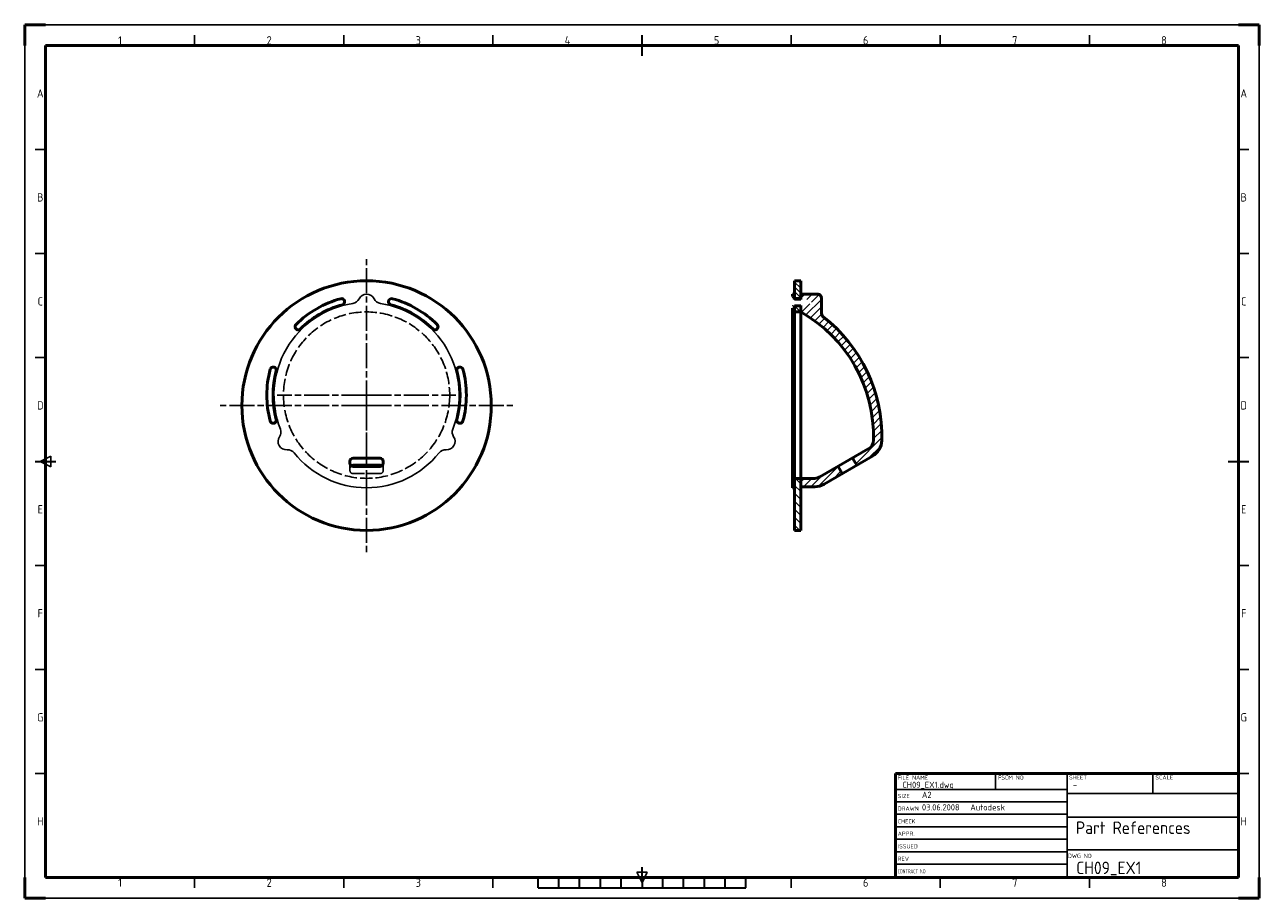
# Model space of a CAD drawing. Extents: x 0 to 594, y 0 to 420.
import ezdxf
from ezdxf.enums import TextEntityAlignment as Align

# ---------------------------------------------------------------- set-up
doc = ezdxf.new("R2010")
doc.units = 0
doc.linetypes.add('AM_ISO02W050', pattern=[7.5, 6, -1.5])
doc.linetypes.add('AM_ISO08W050', pattern=[18, 12, -1.5, 3, -1.5])
doc.layers.get('0').update_dxf_attribs({"linetype": 'CONTINUOUS'})
for name, color, linetype, lineweight in [('AM_0', 7, 'CONTINUOUS', 50), ('AM_3', 6, 'AM_ISO02W050', 25), ('AM_7', 4, 'AM_ISO08W050', 25), ('AM_8', 1, 'CONTINUOUS', 25), ('AM_BOR', 7, 'CONTINUOUS', 50)]:
    doc.layers.add(name, color=color, linetype=linetype, lineweight=lineweight)
doc.styles.add('ACISOTS', font='isocp.shx', dxfattribs={"height": 1})
pattern_1 = [(45, (0, 0), (-1.767766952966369, 1.767766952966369), [])]
pattern_2 = [(135, (0, 0), (-1.145512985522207, -1.145512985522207), [])]
pattern_3 = [(45, (0, 0), (-0.6505382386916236, 0.6505382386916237), []), (135, (0, 0), (-0.6505382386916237, -0.6505382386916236), [])]

# ---------------------------------------------------------------- blocks, each defined once
blk = doc.blocks.new('ISO_A2')
for p, q in [((584, 410), (10, 410)), ((10, 410), (10, 10)), ((584, 10), (584, 410)), ((10, 10), (584, 10))]:
    blk.add_line(p, q)
at = {"layer": 'AM_BOR'}
for p, q in [((10, 420), (0, 420)), ((0, 420), (0, 410)), ((594, 420), (584, 420)), ((594, 410), (594, 420)), ((0, 0), (0, 10)), ((594, 0), (594, 10)), ((0, 0), (10, 0)), ((594, 0), (584, 0))]:
    blk.add_line(p, q, dxfattribs=at)
at = {"layer": 'AM_BOR', "color": 1, "lineweight": 25}
for p, q in [((0, 420), (594, 420)), ((0, 0), (0, 420)), ((594, 420), (594, 0)), ((81.75, 410), (81.75, 415)), ((153.5, 410), (153.5, 415)), ((225.25, 410), (225.25, 415)), ((368.75, 410), (368.75, 415)), ((440.5, 410), (440.5, 415)), ((512.25, 410), (512.25, 415)), ((10, 360), (5, 360)), ((589, 360), (584, 360)), ((10, 310), (5, 310)), ((589, 310), (584, 310)), ((10, 260), (5, 260)), ((589, 260), (584, 260)), ((7.5, 210), (12.5, 212.5)), ((12.5, 207.5), (7.5, 210)), ((12.5, 212.5), (12.5, 207.5)), ((10, 160), (5, 160)), ((589, 160), (584, 160)), ((10, 110), (5, 110)), ((589, 110), (584, 110)), ((10, 60), (5, 60)), ((589, 60), (584, 60)), ((297, 7.5), (294.5, 12.5)), ((294.5, 12.5), (299.5, 12.5)), ((299.5, 12.5), (297, 7.5)), ((81.75, 5), (81.75, 10)), ((153.5, 5), (153.5, 10)), ((225.25, 5), (225.25, 10)), ((368.75, 5), (368.75, 10)), ((440.5, 5), (440.5, 10)), ((512.25, 5), (512.25, 10)), ((594, 0), (0, 0))]:
    blk.add_line(p, q, dxfattribs=at)
at = {"layer": 'AM_BOR', "color": 2, "lineweight": 35}
for p, q in [((297, 405), (297, 415)), ((5, 210), (15, 210)), ((579, 210), (589, 210)), ((297, 10), (297, 15)), ((247, 5), (247, 10)), ((257, 5), (257, 10)), ((267, 5), (267, 10)), ((277, 5), (277, 10)), ((287, 5), (287, 10)), ((297, 10), (297, 5)), ((307, 5), (307, 10)), ((317, 5), (317, 10)), ((327, 5), (327, 10)), ((337, 5), (337, 10)), ((347, 5), (347, 10)), ((247, 5), (347, 5))]:
    blk.add_line(p, q, dxfattribs=at)
at = {"layer": 'AM_BOR', "color": 1, "lineweight": 25, "style": 'ACISOTS'}
for s, p in [('1', (45.875, 412.5)), ('2', (117.625, 412.5)), ('3', (189.375, 412.5)), ('4', (261.125, 412.5)), ('5', (332.875, 412.5)), ('6', (404.625, 412.5)), ('7', (476.375, 412.5)), ('8', (548.125, 412.5)), ('A', (7.5, 387)), ('A', (586.5, 387)), ('B', (7.5, 337)), ('B', (586.5, 337)), ('C', (7.5, 287)), ('C', (586.5, 287)), ('D', (7.5, 237)), ('D', (586.5, 237)), ('E', (7.5, 187)), ('E', (586.5, 187)), ('F', (7.5, 137)), ('F', (586.5, 137)), ('G', (7.5, 87)), ('G', (586.5, 87)), ('H', (7.5, 37)), ('H', (586.5, 37)), ('1', (45.875, 7.5)), ('2', (117.625, 7.5)), ('3', (189.375, 7.5)), ('6', (404.625, 7.5)), ('7', (476.375, 7.5)), ('8', (548.125, 7.5))]:
    blk.add_text(s, height=4, dxfattribs=at).set_placement(p, align=Align.MIDDLE)
blk = doc.blocks.new('ISO_TITLEA')
for p, q in [((-165, 0), (-164.9999999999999, 50)), ((0, 50), (-165, 50)), ((0, -2.273736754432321e-13), (1.13686837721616e-13, 50)), ((0, 0), (-165, 0))]:
    blk.add_line(p, q)
at = {"layer": 'AM_BOR', "color": 1, "lineweight": 25}
for p, q in [((-116.8576937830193, 50), (-116.8576937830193, 42.38180881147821)), ((-82.5, 0), (-82.5, 50)), ((-41.25, 40.3481025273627), (-41.25, 50)), ((-164.9999999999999, 42.38180881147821), (-82.5, 42.38180881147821)), ((-164.9999999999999, 42), (-164.9999999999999, 30)), ((-164.9999999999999, 36.38180881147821), (-82.5, 36.38180881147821)), ((5.684341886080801e-14, 40.3481025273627), (-82.5, 40.3481025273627)), ((-164.9999999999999, 30.38180881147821), (-82.5, 30.38180881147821)), ((-164.9999999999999, 24.38180881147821), (-82.5, 24.38180881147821)), ((-82.5, 29.01303461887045), (5.684341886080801e-14, 29.01303461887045)), ((-164.9999999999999, 18.38180881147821), (-82.5, 18.38180881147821)), ((-164.9999999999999, 12.38180881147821), (-82.5, 12.38180881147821)), ((-82.5, 13.29272283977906), (0, 13.29272283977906)), ((-164.9999999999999, 6.381808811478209), (-82.5, 6.381808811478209))]:
    blk.add_line(p, q, dxfattribs=at)
at = {"layer": 'AM_BOR', "color": 1, "lineweight": 25, "style": 'ACISOTS'}
for s, p in [('FILE NAME', (-163.9720389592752, 47.04325311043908)), ('FSCM NO', (-115.700593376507, 47.04325311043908)), ('SHEET', (-81.5472598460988, 47.11201390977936)), ('SCALE', (-39.967362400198, 47.11201390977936)), ('SIZE', (-163.9720389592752, 38.13874720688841)), ('DRAWN', (-163.9720389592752, 32.13874720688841)), ('CHECK', (-163.9720389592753, 26.05202214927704)), ('APPR.', (-163.9720389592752, 20.07943282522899)), ('ISSUED', (-163.9720389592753, 13.99270776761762)), ('REV', (-163.9720389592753, 7.992707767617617)), ('DWG NO', (-82.11968662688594, 9.409153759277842))]:
    blk.add_text(s, height=2, dxfattribs=at).set_placement(p)
at = {"layer": 'AM_BOR', "color": 1, "lineweight": 25, "style": 'ACISOTS', "width": 0.6835185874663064}
blk.add_text('CONTRACT NO', height=2, dxfattribs=at).set_placement((-163.9720389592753, 1.992707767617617))
at = {"layer": 'AM_BOR', "color": 2, "lineweight": 35, "style": 'ACISOTS'}
for tag, p, height in [('GEN-TITLE-DWG{13.6}', (-161.687278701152, 43.03640428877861), 3), ('GEN-TITLE-FSCM{8.6}', (-113.3177206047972, 43.03640428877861), 3), ('GEN-TITLE-SHEET{11.8}', (-79.66645980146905, 43.10516508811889), 3), ('GEN-TITLE-SCA{12.7}', (-38.05459883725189, 43.13231406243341), 3), ('GEN-TITLE-SIZ{22.6}', (-152.2969246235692, 38.22993336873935), 3), ('GEN-TITLE-DACT{21}', (-78.21460223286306, 33.1363952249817), 3.5), ('GEN-TITLE-DAT{7.1}', (-152.2969246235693, 32.22993336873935), 3), ('GEN-TITLE-NAME{14.9}', (-129.0442158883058, 32.22993336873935), 3), ('GEN-TITLE-CHKD{7.1}', (-152.2969246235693, 26.14320702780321), 3), ('GEN-TITLE-CHKM{14.9}', (-129.0442158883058, 26.14320702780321), 3), ('GEN-TITLE-DES1{12.3}', (-78.24026028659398, 20.93569909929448), 6), ('GEN-TITLE-APPD{7.1}', (-152.2969246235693, 20.17061898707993), 3), ('GEN-TITLE-APPM{14.9}', (-129.0442158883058, 20.17061898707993), 3), ('GEN-TITLE-DES2{24.5}', (-78.21460223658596, 15.44272782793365), 3), ('GEN-TITLE-ISSD{7.1}', (-152.2969246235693, 14.08389264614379), 3), ('GEN-TITLE-ISSM{14.9}', (-129.0442158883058, 14.08389264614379), 3), ('GEN-TITLE-REV{22.6}', (-152.2969246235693, 8.083892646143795), 3), ('GEN-TITLE-CTRN{19.4}', (-152.2969246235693, 2.083892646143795), 3.5)]:
    blk.add_attdef(tag, p, '', height=height, dxfattribs=at)
at = {"layer": 'AM_BOR', "style": 'ACISOTS'}
blk.add_attdef('GEN-TITLE-NR{12.3}', (-78.07675343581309, 1.633917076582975), '', height=6, dxfattribs=at)

msp = doc.modelspace()

# ---------------------------------------------------------------- hatches: boundary and pattern name
at = {"layer": 'AM_8'}
h = msp.add_hatch(dxfattribs=at)
h.set_pattern_fill('_U', color=256, scale=1.62, angle=135, style=0, pattern_type=0)
h.set_pattern_definition(pattern_2)
h.paths.add_polyline_path([(370.4202035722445, 296.8997576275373), (370.4202035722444, 288.3153085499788), (373.4202035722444, 288.3153085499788), (373.4202035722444, 296.8997576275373)])
h = msp.add_hatch(dxfattribs=at)
h.set_pattern_fill('_U', color=256, scale=0.9199999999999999, angle=45, style=0, double=1, pattern_type=0)
h.set_pattern_definition(pattern_3)
h.paths.add_polyline_path([(370.4202035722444, 287.9001678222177), (370.4202035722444, 290.4501678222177), (369.4202035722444, 290.4501678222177), (369.4202035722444, 287.9001678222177)])
h = msp.add_hatch(dxfattribs=at)
h.set_pattern_fill('_U', color=256, scale=1.62, angle=135, style=0, pattern_type=0)
h.set_pattern_definition(pattern_2)
h.paths.add_polyline_path([(370.4202035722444, 288.0001678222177), (373.4202035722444, 288.0001678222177), (373.4202035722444, 288.3153085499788), (370.4202035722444, 288.3153085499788)])
h = msp.add_hatch(dxfattribs=at)
h.set_pattern_fill('_U', color=256, scale=2.5, angle=45, style=0, pattern_type=0)
h.set_pattern_definition(pattern_1)
edge = h.paths.add_edge_path()
edge.add_line((405.8720318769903, 216.0170272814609), (398.291339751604, 211.6403126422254))
edge.add_line((398.291339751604, 211.6403126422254), (400.291339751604, 208.1762110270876))
edge.add_line((400.291339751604, 208.1762110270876), (407.8720318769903, 212.5529256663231))
edge.add_arc((403.3720318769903, 220.347154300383), 9, 299.9999999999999, 358.4330410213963)
edge.add_arc((339.7645867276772, 222.0871622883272), 72.6312400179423, 358.4330410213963, 412.2838957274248)
edge.add_arc((385.4202035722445, 281.1243254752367), 2.00000000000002, 179.9999999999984, 232.2838957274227, ccw=False)
edge.add_line((383.4202035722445, 281.1243254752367), (383.4202035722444, 288.4501678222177))
edge.add_arc((381.4202035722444, 288.4501678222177), 2, 0, 89.99999999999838)
edge.add_line((381.4202035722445, 290.4501678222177), (373.4202035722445, 290.4501678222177))
edge.add_line((373.4202035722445, 290.4501678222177), (373.4202035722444, 287.9001678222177))
edge.add_line((373.4202035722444, 287.9001678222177), (376.3202035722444, 287.9001678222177))
edge.add_line((376.3202035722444, 287.9001678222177), (378.9202035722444, 286.4501678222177))
edge.add_line((378.9202035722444, 286.4501678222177), (376.3202035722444, 285.0001678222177))
edge.add_line((376.3202035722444, 285.0001678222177), (373.4202035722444, 285.0001678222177))
edge.add_line((373.4202035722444, 285.0001678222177), (373.4202035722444, 281.8997576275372))
edge.add_arc((339.7645867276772, 222.0871622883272), 68.63124001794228, -1.5669589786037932, 60.63421935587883, ccw=False)
edge.add_arc((403.3720318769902, 220.347154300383), 5.000000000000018, 300.0000000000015, 358.4330410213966, ccw=False)
h = msp.add_hatch(dxfattribs=at)
h.set_pattern_fill('_U', color=256, scale=0.9199999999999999, angle=45, style=0, double=1, pattern_type=0)
h.set_pattern_definition(pattern_3)
h.paths.add_polyline_path([(370.4202035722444, 197.3493474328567), (370.4202035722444, 285.0001678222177), (369.4202035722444, 285.0001678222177), (369.4202035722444, 197.3493474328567)])
h = msp.add_hatch(dxfattribs=at)
h.set_pattern_fill('_U', color=256, scale=1.62, angle=135, style=0, pattern_type=0)
h.set_pattern_definition(pattern_2)
h.paths.add_polyline_path([(370.4202035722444, 281.8997576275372), (373.4202035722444, 281.8997576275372), (373.4202035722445, 284.9001678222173), (370.4202035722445, 284.9001678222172)])
h = msp.add_hatch(dxfattribs=at)
h.set_pattern_fill('_U', color=256, scale=2.5, angle=45, style=0, pattern_type=0)
h.set_pattern_definition(pattern_1)
edge = h.paths.add_edge_path()
edge.add_line((380.0804576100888, 201.8997576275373), (373.4202035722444, 201.8997576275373))
edge.add_line((373.4202035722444, 201.8997576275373), (373.4202035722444, 197.8997576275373))
edge.add_line((373.4202035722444, 197.8997576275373), (380.0804576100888, 197.8997576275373))
edge.add_arc((380.0804576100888, 206.8997576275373), 9, 269.9999999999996, 299.9999999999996)
edge.add_line((384.5804576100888, 199.1055289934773), (393.3631365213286, 204.1762110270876))
edge.add_line((393.3631365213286, 204.1762110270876), (391.3631365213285, 207.6403126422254))
edge.add_line((391.3631365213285, 207.6403126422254), (382.5804576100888, 202.5696306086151))
edge.add_arc((380.0804576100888, 206.8997576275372), 4.999999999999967, 270, 300.0000000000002, ccw=False)
h = msp.add_hatch(dxfattribs=at)
h.set_pattern_fill('_U', color=256, scale=2.7, angle=135, style=0, pattern_type=0)
h.set_pattern_definition([(135, (0, 0), (-1.909188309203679, -1.909188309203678), [])])
h.paths.add_polyline_path([(370.4202035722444, 201.8997576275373), (370.4202035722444, 176.8997576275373), (373.4202035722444, 176.8997576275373), (373.4202035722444, 201.8997576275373)])

# ---------------------------------------------------------------- linework, layer by layer
for centre, radius, start, end in [((164.4884934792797, 241.8997576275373), 44.55041019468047, 98.5432544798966, 201.4567455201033), ((157.2760382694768, 289.9114522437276), 4, 278.5432544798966, 334.3634756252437), ((164.4884934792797, 286.4501678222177), 4, 25.63652437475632, 154.3634756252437), ((171.7009486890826, 289.9114522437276), 4, 205.6365243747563, 261.4567455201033), ((164.4884934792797, 241.8997576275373), 44.55041019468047, 338.5432544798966, 81.4567455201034), ((125.9067065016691, 219.6245525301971), 4, 145.6365243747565, 274.3634756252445), ((119.3029186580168, 224.1400797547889), 4, 325.6365243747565, 21.45674552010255), ((203.0702804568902, 219.6245525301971), 4, 265.6365243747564, 34.36347562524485), ((209.6740683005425, 224.1400797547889), 4, 158.5432544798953, 214.3634756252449), ((126.5153738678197, 211.6477408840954), 4, 38.54325447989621, 94.3634756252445), ((164.4884934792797, 241.8997576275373), 44.55041019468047, 218.5432544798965, 321.4567455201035), ((202.4616130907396, 211.6477408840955), 4, 85.63652437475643, 141.4567455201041)]:
    msp.add_arc(centre, radius, start, end)
at = {"layer": 'AM_0'}
for p, q in [((370.4202035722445, 296.8997576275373), (373.4202035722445, 296.8997576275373)), ((370.4202035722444, 296.8997576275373), (370.4202035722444, 287.9001678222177)), ((373.4202035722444, 296.8997576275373), (373.4202035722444, 287.9001678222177)), ((370.4202035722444, 290.4501678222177), (369.4202035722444, 290.4501678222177)), ((369.4202035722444, 290.4501678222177), (369.4202035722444, 289.2501678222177)), ((370.4202035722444, 288.3153085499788), (373.4202035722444, 288.3153085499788)), ((370.4202035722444, 288.0001678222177), (373.4202035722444, 288.0001678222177)), ((373.4202035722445, 290.4501678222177), (381.4202035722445, 290.4501678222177)), ((383.4202035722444, 288.4501678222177), (383.4202035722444, 281.1243254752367)), ((369.4202035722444, 283.6501678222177), (369.4202035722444, 197.3493474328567)), ((370.4202035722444, 285.0001678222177), (370.4202035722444, 176.8997576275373)), ((370.4202035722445, 284.9001678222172), (373.4202035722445, 284.9001678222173)), ((370.4202035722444, 281.8997576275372), (373.4202035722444, 281.8997576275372)), ((373.4202035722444, 285.0001678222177), (373.4202035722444, 176.8997576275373)), ((382.5804576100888, 202.5696306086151), (405.8720318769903, 216.0170272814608)), ((156.4884934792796, 209.1403126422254), (156.4884934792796, 210.1403126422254)), ((170.9884934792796, 211.6403126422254), (157.9884934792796, 211.6403126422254)), ((170.9884934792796, 208.1762110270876), (157.9884934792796, 208.1762110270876)), ((172.4884934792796, 209.1403126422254), (172.4884934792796, 210.1403126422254)), ((384.5804576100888, 199.1055289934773), (407.8720318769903, 212.5529256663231)), ((398.291339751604, 211.6403126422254), (400.291339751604, 208.1762110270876)), ((170.9884934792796, 207.6403126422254), (157.9884934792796, 207.6403126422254)), ((391.3631365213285, 207.6403126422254), (393.3631365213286, 204.1762110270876)), ((369.4202035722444, 197.3493474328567), (370.4202035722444, 197.3493474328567)), ((370.4202035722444, 201.8997576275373), (373.4202035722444, 201.8997576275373)), ((373.4202035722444, 201.8997576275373), (380.0804576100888, 201.8997576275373)), ((373.4202035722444, 197.8997576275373), (380.0804576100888, 197.8997576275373)), ((370.4202035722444, 176.8997576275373), (373.4202035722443, 176.8997576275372))]:
    msp.add_line(p, q, dxfattribs=at)
msp.add_circle((164.4884934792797, 236.8997576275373), 60, dxfattribs=at)
for centre, radius, start, end in [((164.4884934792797, 241.8997576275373), 48, 105, 134.9999999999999), ((164.4884934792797, 241.8997576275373), 45, 105, 134.9999999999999), ((152.4534078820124, 286.8153085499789), 1.500000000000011, 285.0000000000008, 104.9999999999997), ((176.5235790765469, 286.8153085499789), 1.500000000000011, 74.99999999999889, 254.9999999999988), ((164.4884934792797, 241.8997576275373), 45, 44.99999999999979, 74.99999999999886), ((164.4884934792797, 241.8997576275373), 48, 44.99999999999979, 74.99999999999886), ((381.4202035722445, 288.4501678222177), 2, 359.9999999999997, 90), ((339.7645867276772, 222.0871622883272), 68.63124001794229, 358.4330410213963, 60.63421935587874), ((385.4202035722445, 281.1243254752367), 2, 180, 232.2838957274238), ((339.7645867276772, 222.0871622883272), 72.63124001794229, 358.4330410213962, 52.28389572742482), ((131.6080281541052, 274.7802229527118), 1.500000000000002, 134.9999999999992, 315), ((197.3689588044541, 274.7802229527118), 1.500000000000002, 224.9999999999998, 45.00000000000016), ((119.572942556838, 253.9348432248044), 1.500000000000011, 345.000000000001, 165.0000000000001), ((209.4040444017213, 253.9348432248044), 1.500000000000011, 14.99999999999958, 194.9999999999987), ((164.4884934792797, 241.8997576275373), 48, 165.0000000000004, 194.9999999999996), ((164.4884934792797, 241.8997576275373), 45, 165.0000000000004, 194.9999999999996), ((164.4884934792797, 241.8997576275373), 45, 345.0000000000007, 14.99999999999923), ((164.4884934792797, 241.8997576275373), 48, 345.0000000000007, 14.99999999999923), ((119.572942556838, 229.8646720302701), 1.500000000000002, 194.999999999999, 14.99999999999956), ((209.4040444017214, 229.8646720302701), 1.500000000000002, 165.0000000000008, 345.0000000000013), ((403.3720318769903, 220.347154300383), 5, 300.0000000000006, 358.4330410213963), ((403.3720318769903, 220.347154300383), 9, 300.0000000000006, 358.4330410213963), ((157.9884934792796, 210.1403126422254), 1.5, 90, 180), ((157.9884934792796, 209.1403126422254), 1.5, 180.0000000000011, 270), ((157.9884934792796, 206.6762110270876), 1.5, 90, 124.7781086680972), ((170.9884934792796, 210.1403126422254), 1.5, 0, 90), ((170.9884934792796, 209.1403126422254), 1.5, 270, 0), ((170.9884934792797, 206.6762110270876), 1.5, 55.22189133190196, 90), ((380.0804576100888, 206.8997576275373), 5, 270, 300.0000000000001), ((380.0804576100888, 206.8997576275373), 9, 270, 300.0000000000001)]:
    msp.add_arc(centre, radius, start, end, dxfattribs=at)
at = {"layer": 'AM_3'}
for p, q in [((156.4884934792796, 209.1403126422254), (156.4884934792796, 205.6762110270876)), ((172.4884934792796, 209.1403126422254), (172.4884934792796, 205.6762110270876)), ((170.9884934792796, 204.1762110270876), (157.9884934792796, 204.1762110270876))]:
    msp.add_line(p, q, dxfattribs=at)
msp.add_circle((164.4884934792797, 241.8997576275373), 40, dxfattribs=at)
for centre, start, end in [((157.9884934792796, 206.6762110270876), 124.7781086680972, 180), ((170.9884934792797, 206.6762110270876), 7.016709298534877e-15, 55.22189133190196), ((157.9884934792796, 205.6762110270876), 180, 270), ((170.9884934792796, 205.6762110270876), 270, 4.707220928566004e-13)]:
    msp.add_arc(centre, 1.5, start, end, dxfattribs=at)
at = {"layer": 'AM_7'}
for p, q in [((164.4884934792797, 236.8997576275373), (164.4884934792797, 307.3428855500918)), ((164.4884934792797, 241.8997576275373), (121.4884934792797, 241.8997576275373)), ((164.4884934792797, 241.8997576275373), (207.4884934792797, 241.8997576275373)), ((164.4884934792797, 241.8997576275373), (164.4884934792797, 198.8997576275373)), ((164.4884934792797, 236.8997576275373), (94.04536555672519, 236.8997576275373)), ((164.4884934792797, 236.8997576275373), (234.9316214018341, 236.8997576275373)), ((164.4884934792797, 236.8997576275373), (164.4884934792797, 166.4566297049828))]:
    msp.add_line(p, q, dxfattribs=at)

# ---------------------------------------------------------------- block references
at = {"layer": 'AM_0', "lineweight": 0}
msp.add_blockref('ISO_A2', (0, 0), dxfattribs=at)
msp.add_blockref('ISO_TITLEA', (584, 10), dxfattribs=at).add_auto_attribs({'GEN-TITLE-NR{12.3}': 'CH09_EX1', 'GEN-TITLE-SHEET{11.8}': '-', 'GEN-TITLE-DES1{12.3}': 'Part References', 'GEN-TITLE-DWG{13.6}': 'CH09_EX1.dwg', 'GEN-TITLE-DAT{7.1}': '03.06.2008', 'GEN-TITLE-SIZ{22.6}': 'A2', 'GEN-TITLE-NAME{14.9}': 'Autodesk'})

doc.saveas('drawing.dxf')
